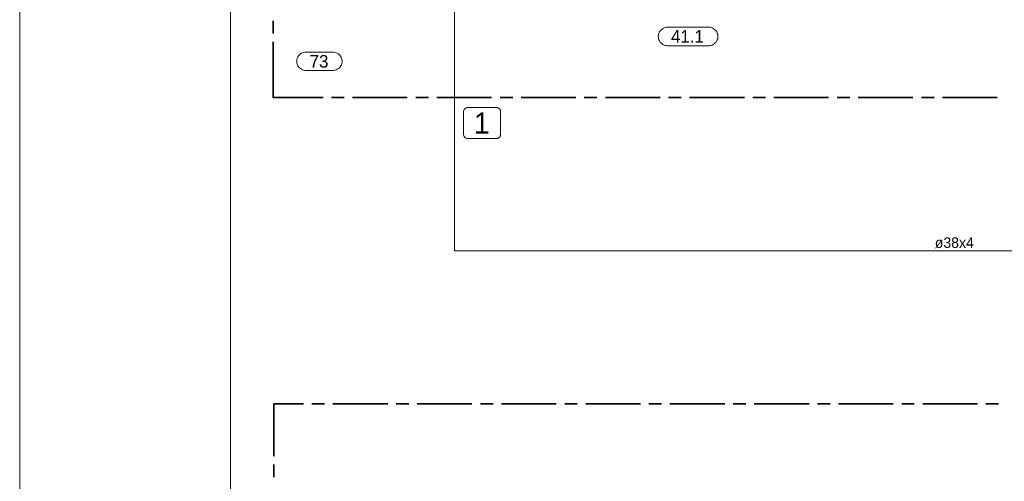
# Model space of a CAD drawing. Header units: millimetres. Extents: x 0 to 203, y 0 to 47.
# Tile 51 of 196: x 0 to 9.2, y 24.23 to 28.54. Entities that reach past the tile are written whole.
import ezdxf

# ---------------------------------------------------------------- set-up
doc = ezdxf.new("R2010")
doc.units = ezdxf.units.MM
doc.layers.add('PDF_Geomertry', color=7, linetype='Continuous')
doc.layers.add('PDF_Text', color=7, linetype='Continuous')
doc.styles.add('PDF Arial', font='txt')

msp = doc.modelspace()

# ---------------------------------------------------------------- linework, layer by layer
at = {"layer": 'PDF_Geomertry', "lineweight": 15}
for points in [[(0.0007, 0.0035), (66.2187, 0.0035), (66.2187, 46.7735), (0.0007, 46.7735), (0.0007, 0.0035)], [(1.9696, 0.3971), (65.8251, 0.3971), (65.8251, 46.3799), (1.9696, 46.3799), (1.9696, 0.3971)], [(6.4376, 28.4729), (6.4493, 28.4721), (6.4604, 28.4701), (6.4715, 28.466), (6.4821, 28.461), (6.491, 28.4549), (6.5001, 28.4471), (6.5076, 28.4382), (6.514, 28.4285), (6.5196, 28.4188), (6.5229, 28.4076), (6.5251, 28.3957), (6.5257, 28.3846), (6.5257, 28.3882), (6.5251, 28.3771), (6.5229, 28.366), (6.5196, 28.3549), (6.514, 28.3443), (6.5076, 28.3346), (6.5001, 28.3257), (6.491, 28.3179), (6.4821, 28.3118), (6.4715, 28.3068), (6.4604, 28.3035), (6.4493, 28.3007), (6.4376, 28.2999), (6.0563, 28.2999), (6.0446, 28.3007), (6.0335, 28.3035), (6.0224, 28.3068), (6.0118, 28.3118), (6.0029, 28.3179), (5.9938, 28.3257), (5.9862, 28.3346), (5.9799, 28.3443), (5.9743, 28.3549), (5.971, 28.366), (5.9687, 28.3771), (5.9682, 28.3882), (5.9682, 28.3846), (5.9687, 28.3957), (5.971, 28.4076), (5.9743, 28.4188), (5.9799, 28.4285), (5.9862, 28.4382), (5.9938, 28.4471), (6.0029, 28.4549), (6.0118, 28.461), (6.0224, 28.466), (6.0335, 28.4701), (6.0446, 28.4721), (6.0563, 28.4729), (6.4376, 28.4729)], [(2.9251, 28.241), (2.9362, 28.2401), (2.9479, 28.2382), (2.9585, 28.2346), (2.9688, 28.229), (2.9785, 28.2229), (2.9876, 28.2151), (2.9951, 28.2068), (3.0015, 28.1971), (3.0063, 28.1868), (3.0104, 28.1757), (3.0126, 28.1646), (3.0132, 28.1526), (3.0132, 28.1568), (3.0126, 28.1451), (3.0104, 28.134), (3.0063, 28.1229), (3.0015, 28.1124), (2.9951, 28.1026), (2.9876, 28.0943), (2.9785, 28.0868), (2.9688, 28.0799), (2.9585, 28.0749), (2.9479, 28.0715), (2.9362, 28.0688), (2.9251, 28.0679), (2.6771, 28.0679), (2.666, 28.0688), (2.6543, 28.0715), (2.6432, 28.0749), (2.6335, 28.0799), (2.6238, 28.0868), (2.6146, 28.0943), (2.6071, 28.1026), (2.6007, 28.1124), (2.596, 28.1229), (2.5918, 28.134), (2.5896, 28.1451), (2.589, 28.1568), (2.589, 28.1526), (2.5896, 28.1646), (2.5918, 28.1757), (2.596, 28.1868), (2.6007, 28.1971), (2.6071, 28.2068), (2.6146, 28.2151), (2.6238, 28.2229), (2.6335, 28.229), (2.6432, 28.2346), (2.6543, 28.2382), (2.666, 28.2401), (2.6771, 28.241), (2.9251, 28.241)]]:
    msp.add_lwpolyline(points, close=True, dxfattribs=at)
msp.add_lwpolyline([(13.4257, 24.1313), (13.4257, 26.3826), (4.0626, 26.3826), (4.0626, 30.8776)], dxfattribs=at)
at = {"layer": 'PDF_Geomertry', "lineweight": 35}
for points in [[(2.3688, 28.4138), (2.3688, 28.5318)], [(2.8354, 27.8165), (2.3688, 27.8165), (2.3688, 28.3354)], [(3.0326, 27.8165), (2.9146, 27.8165)], [(3.6229, 27.8165), (3.1112, 27.8165)], [(3.8201, 27.8165), (3.7021, 27.8165)], [(4.4104, 27.8165), (3.8988, 27.8165)], [(4.6076, 27.8165), (4.4896, 27.8165)], [(5.1979, 27.8165), (4.6862, 27.8165)], [(5.3946, 27.8165), (5.2765, 27.8165)], [(5.9854, 27.8165), (5.4738, 27.8165)], [(6.1821, 27.8165), (6.064, 27.8165)], [(6.7729, 27.8165), (6.2612, 27.8165)], [(6.9696, 27.8165), (6.8515, 27.8165)], [(7.5599, 27.8165), (7.0479, 27.8165)], [(7.7571, 27.8165), (7.639, 27.8165)], [(8.3474, 27.8165), (7.8354, 27.8165)], [(8.5446, 27.8165), (8.4265, 27.8165)], [(9.1349, 27.8165), (8.6229, 27.8165)], [(2.3765, 24.4632), (2.3765, 24.9526), (2.6521, 24.9526)], [(2.7313, 24.9526), (2.8493, 24.9526)], [(2.9279, 24.9526), (3.4396, 24.9526)], [(3.5187, 24.9526), (3.6368, 24.9526)], [(3.7154, 24.9526), (4.2271, 24.9526)], [(4.3057, 24.9526), (4.4237, 24.9526)], [(4.5029, 24.9526), (5.0146, 24.9526)], [(5.0932, 24.9526), (5.2113, 24.9526)], [(5.2904, 24.9526), (5.8021, 24.9526)], [(5.8807, 24.9526), (5.9987, 24.9526)], [(6.0771, 24.9526), (6.589, 24.9526)], [(6.6682, 24.9526), (6.7863, 24.9526)], [(6.8646, 24.9526), (7.3765, 24.9526)], [(7.4557, 24.9526), (7.5737, 24.9526)], [(7.6521, 24.9526), (8.164, 24.9526)], [(8.2424, 24.9526), (8.3604, 24.9526)], [(8.4396, 24.9526), (8.9515, 24.9526)], [(9.0299, 24.9526), (9.1479, 24.9526)], [(2.3765, 24.2665), (2.3765, 24.3846)]]:
    msp.add_lwpolyline(points, dxfattribs=at)
at = {"layer": 'PDF_Geomertry', "lineweight": 9}
msp.add_lwpolyline([(4.4549, 27.7221), (4.4604, 27.7221), (4.4654, 27.7215), (4.4701, 27.7193), (4.4751, 27.7174), (4.4793, 27.7146), (4.4826, 27.711), (4.4862, 27.7068), (4.489, 27.7026), (4.4918, 27.6985), (4.4932, 27.6938), (4.4946, 27.6882), (4.4946, 27.6832), (4.4946, 27.4707), (4.4946, 27.466), (4.4932, 27.461), (4.4918, 27.4563), (4.489, 27.4512), (4.4862, 27.4471), (4.4826, 27.4429), (4.4793, 27.4396), (4.4751, 27.4368), (4.4701, 27.4346), (4.4654, 27.4332), (4.4604, 27.4318), (4.4549, 27.4318), (4.1882, 27.4318), (4.1826, 27.4318), (4.1779, 27.4332), (4.1729, 27.4346), (4.1682, 27.4368), (4.164, 27.4396), (4.1604, 27.4429), (4.1571, 27.4471), (4.1543, 27.4512), (4.1515, 27.4563), (4.1501, 27.461), (4.1493, 27.466), (4.1488, 27.4707), (4.1488, 27.6832), (4.1493, 27.6882), (4.1501, 27.6938), (4.1515, 27.6985), (4.1543, 27.7026), (4.1571, 27.7068), (4.1604, 27.711), (4.164, 27.7146), (4.1682, 27.7174), (4.1729, 27.7193), (4.1779, 27.7215), (4.1826, 27.7221), (4.1882, 27.7221), (4.4549, 27.7221)], close=True, dxfattribs=at)

# ---------------------------------------------------------------- texts
at = {"layer": 'PDF_Text', "attachment_point": 7, "style": 'PDF Arial'}
for s, insert, char_height in [('41.1', (6.0868, 28.3276), 0.11811), ('73', (2.7099, 28.0936), 0.11811), ('1', (4.2451, 27.479), 0.1969), ('ø38x4', (8.5515, 26.4071), 0.09843)]:
    msp.add_mtext(s, dxfattribs=dict(at, insert=insert, char_height=char_height))

doc.saveas('drawing.dxf')
